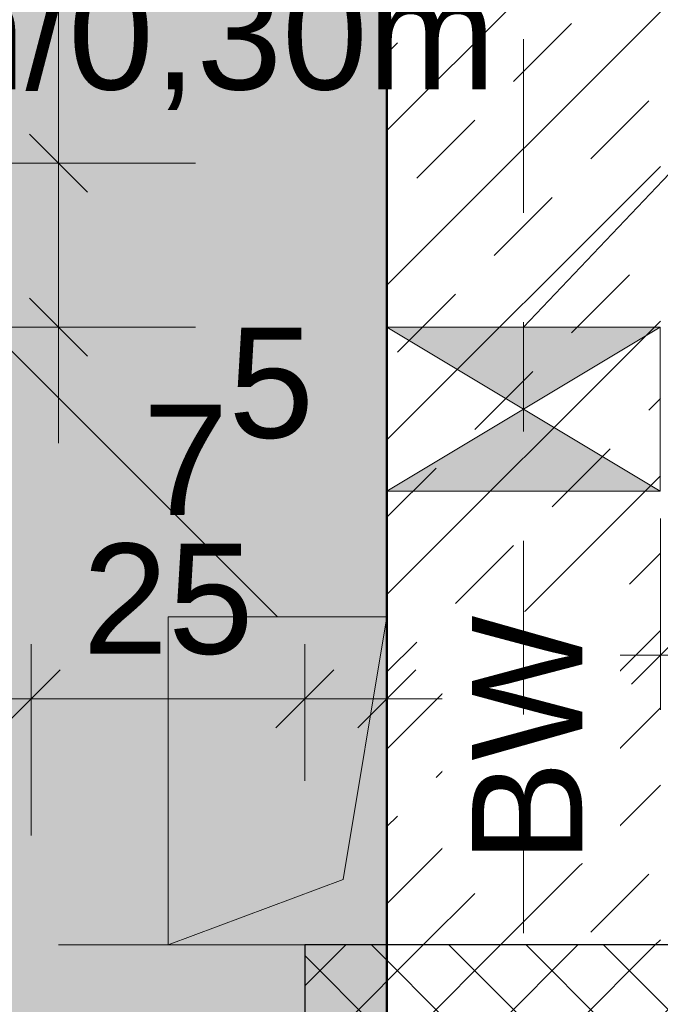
# Model space of a CAD drawing. Header units: metres. Extents: x -180 to 4, y -49 to 6.
# Tile 197 of 256: x -160.682 to -160.096, y -8.551 to -7.651. Entities that reach past the tile are written whole.
import ezdxf

# ---------------------------------------------------------------- set-up
doc = ezdxf.new("R2010")
doc.units = ezdxf.units.M
doc.header["$LTSCALE"] = 0.05
doc.header["$PDMODE"] = 1
doc.header["$PDSIZE"] = -2
doc.linetypes.add('Linienart-20', pattern=[2.116531, 1.058062, -1.058469])
doc.linetypes.add('Linienart-53', pattern=[5.291531, 3.175, -1.058062, 0.352704, -0.705764])
doc.layers.get('0').update_dxf_attribs({"lineweight": 25})
for name, color, linetype, lineweight, true_color in [('30 -33 Aussenwände- 3 Aussenstützen', 7, 'Continuous', 50, 0x0000dd), ('30 -34 Innenwände- 1 tragend', 7, 'Continuous', 13, 0xdd0806), ('30 -34 Innenwände- 11 Durchbruch', 4, 'Continuous', 9, 0x00ffff), ('30 -35 Decken- 1 Konstruktion-Träger- Stahlbeton', 7, 'Continuous', 13, 0x33aa00), ('30 -35 Decken- 11 Durchbruch', 5, 'Continuous', 15, 0x0000ff), ('70 -75 Raumstempel- 1 Raumstempel', 1, 'Continuous', 50, 0xff0000), ('70 -76 Bemaßung- 2 Allgemein', 7, 'Continuous', 5, 0x6666cc), ('CW-Unsichtbar', 7, 'Continuous', 9, 0x599559)]:
    doc.layers.add(name, color=color, linetype=linetype, lineweight=lineweight, true_color=true_color)
for name, color, linetype, lineweight in [('70 -71 Achsen- 1 Gebäudeachsen', 7, 'Linienart-53', 18), ('70 -75 Raumstempel- 3 Wandstempel', 7, 'Continuous', 50), ('Keine', 7, 'Continuous', 9)]:
    doc.layers.add(name, color=color, linetype=linetype, lineweight=lineweight)
doc.styles.add('Arial', font='arial.ttf')
doc.dimstyles.new('k+k 1_50', dxfattribs={"dimtxt": 0.100689, "dimasz": 0.05302, "dimexe": 0.05, "dimexo": 0.15, "dimgap": 0.01, "dimtad": 1, "dimdec": 3, "dimtxsty": 'Arial', "dimblk": 'VW_SLASH', "dimblk1": 'VW_SLASH', "dimblk2": 'VW_SLASH', "dimcen": 0, "dimdle": 0.05, "dimadec": 3, "dimazin": 0, "dimtfac": 0.75, "dimtdec": 3, "dimtix": 1, "dimtmove": 0, "dimatfit": 0, "dimldrblk": 'VW_SLASH-1', "dimfxl": 0.125, "dimfxlon": 1, "dimfrac": 2, "dimtolj": 1, "dimarcsym": 0})
doc.dimstyles.new('k+k_klein', dxfattribs={"dimtxt": 0.100689, "dimasz": 0.05302, "dimexe": 0.05, "dimexo": 0.15, "dimgap": 0.005, "dimtad": 1, "dimdec": 3, "dimtxsty": 'Arial', "dimblk": 'VW_SLASH-2', "dimblk1": 'VW_SLASH-2', "dimblk2": 'VW_SLASH-2', "dimcen": 0, "dimdle": 0.025, "dimadec": 3, "dimazin": 0, "dimtfac": 0.75, "dimtdec": 3, "dimtix": 1, "dimtmove": 0, "dimatfit": 0, "dimldrblk": 'VW_FILLEDARROW', "dimfxl": 0.1, "dimfxlon": 1, "dimfrac": 2, "dimtolj": 1, "dimarcsym": 0})

# ---------------------------------------------------------------- blocks, each defined once
blk = doc.blocks.new('Gruppe-9735')
at = {"layer": '30 -35 Decken- 1 Konstruktion-Träger- Stahlbeton', "color": 7, "linetype": 'Linienart-20', "lineweight": 13, "transparency": 33554687}
blk.add_line((-160.346, -8.49704), (-175.221, -8.49704), dxfattribs=at)
at = {"layer": '30 -35 Decken- 1 Konstruktion-Träger- Stahlbeton', "color": 7, "linetype": 'Continuous', "lineweight": 35, "transparency": 33554687, "flags": 128}
blk.add_lwpolyline([(-160.346, -8.89704), (-160.346, -8.49704)], dxfattribs=at)
at = {"layer": '30 -35 Decken- 1 Konstruktion-Träger- Stahlbeton', "color": 0, "flags": 1}
for tag in ['instanceID', 'IFC_UUID']:
    blk.add_attdef(tag, (-175.221, -8.89704), '', height=0.00018, dxfattribs=at)
blk = doc.blocks.new('Gruppe-12185')
at = {"layer": '30 -33 Aussenwände- 3 Aussenstützen', "linetype": 'Continuous', "lineweight": 9, "transparency": 33554687}
for p, q in [((-160.221, -8.64704), (-160.221, -8.74704)), ((-160.271, -8.69704), (-160.171, -8.69704))]:
    blk.add_line(p, q, dxfattribs=at)
blk = doc.blocks.new('Gruppe-12186')
at = {"color": 255, "lineweight": 25, "transparency": 33554687}
blk.add_wipeout([(-160.021, -8.49704), (-160.421, -8.49704), (-160.421, -8.89704), (-160.021, -8.89704)], dxfattribs=at).dxf.layer = '30 -33 Aussenwände- 3 Aussenstützen'
at = {"layer": '30 -33 Aussenwände- 3 Aussenstützen', "linetype": 'Continuous', "lineweight": 9, "transparency": 33554687}
h = blk.add_hatch(dxfattribs=at)
h.set_pattern_fill('Beton 1mm SRF', style=0, pattern_type=2)
h.set_pattern_definition([(45, (0, 0), (0.03535534, -0.03535534), []), (-45, (0, 0), (0.03535534, 0.03535534), [])])
h.paths.add_polyline_path([(-160.021, -8.49704), (-160.421, -8.49704), (-160.421, -8.89704), (-160.021, -8.89704)])
at = {"layer": '30 -33 Aussenwände- 3 Aussenstützen', "lineweight": 25, "transparency": 33554687, "flags": 128}
blk.add_lwpolyline([(-160.021, -8.49704), (-160.421, -8.49704), (-160.421, -8.89704), (-160.021, -8.89704)], close=True, dxfattribs=at)
at = {"layer": '30 -33 Aussenwände- 3 Aussenstützen', "transparency": 33554687}
blk.add_blockref('Gruppe-12185', (0, 0), dxfattribs=at)
blk = doc.blocks.new('Gruppe-12187')
at = {"layer": '30 -33 Aussenwände- 3 Aussenstützen', "color": 7}
blk.add_blockref('Gruppe-12186', (0, 0), dxfattribs=at)
at = {"layer": '30 -33 Aussenwände- 3 Aussenstützen', "color": 0, "flags": 1}
for tag in ['instanceID', 'IFC_UUID']:
    blk.add_attdef(tag, (-160.421, -8.89704), '', height=0.00018, dxfattribs=at)
blk = doc.blocks.new('_01-OG1_Tragwerk (2D)')
at = {"color": 255, "lineweight": 5, "transparency": 33554687}
blk.add_wipeout([(-160.096, -8.49704), (-160.346, -8.49704), (-160.346, -0.64704), (-160.096, -0.64704)], dxfattribs=at).dxf.layer = '30 -34 Innenwände- 1 tragend'
at = {"layer": '30 -34 Innenwände- 1 tragend', "linetype": 'Continuous', "lineweight": 9, "transparency": 33554687}
h = blk.add_hatch(dxfattribs=at)
h.set_pattern_fill('Stahlbeton1 1mm SRF', style=0, pattern_type=2)
h.set_pattern_definition([(45, (0, 0), (0.07071068, -0.07071068), []), (45, (0.03536, -0.03536), (0.07071068, -0.07071068), [0.075, -0.05])])
h.paths.add_polyline_path([(-160.096, -8.49704), (-160.346, -8.49704), (-160.346, -0.64704), (-160.096, -0.64704)])
at = {"color": 255, "lineweight": 5, "transparency": 33554687}
blk.add_wipeout([(-160.346, -8.49704), (-160.096, -8.49704), (-160.096, -0.64704), (-160.346, -0.64704)], dxfattribs=at).dxf.layer = '30 -34 Innenwände- 1 tragend'
at = {"layer": '30 -34 Innenwände- 1 tragend', "linetype": 'Continuous', "lineweight": 9, "transparency": 33554687}
h = blk.add_hatch(dxfattribs=at)
h.set_pattern_fill('Stahlbeton1  SRF', style=0, pattern_type=2)
h.set_pattern_definition([(45, (0, 0), (0.07071068, -0.07071068), []), (45, (0.03536, -0.03536), (0.07071068, -0.07071068), [0.075, -0.05])])
h.paths.add_polyline_path([(-160.346, -8.49704), (-160.096, -8.49704), (-160.096, -0.64704), (-160.346, -0.64704)])
at = {"layer": '30 -34 Innenwände- 1 tragend', "color": 7, "linetype": 'Continuous', "lineweight": 35, "transparency": 33554687}
blk.add_line((-160.346, -8.49704), (-160.346, -0.64704), dxfattribs=at)
at = {"layer": '30 -34 Innenwände- 1 tragend', "transparency": 33554687}
blk.add_line((-160.346, -8.49704), (-160.346, -0.64704), dxfattribs=at)
at = {"layer": '30 -35 Decken- 1 Konstruktion-Träger- Stahlbeton'}
blk.add_blockref('Gruppe-9735', (0, 0), dxfattribs=at)
at = {"layer": '30 -33 Aussenwände- 3 Aussenstützen'}
blk.add_blockref('Gruppe-12187', (0, 0), dxfattribs=at)
blk = doc.blocks.new('Gruppe-14236')
at = {"layer": '30 -34 Innenwände- 11 Durchbruch', "linetype": 'Continuous', "lineweight": 0}
blk.add_hatch(color=4, dxfattribs=at).paths.add_polyline_path([(-160.3461, -7.93204), (-160.0961, -7.93204), (-160.3461, -8.08204), (-160.0961, -8.08204)])
at = {"layer": '30 -34 Innenwände- 11 Durchbruch', "flags": 128}
blk.add_lwpolyline([(-160.3461, -7.93204), (-160.0961, -7.93204), (-160.3461, -8.08204), (-160.0961, -8.08204)], close=True, dxfattribs=at)
blk = doc.blocks.new('Gruppe-14237')
at = {"layer": '30 -34 Innenwände- 11 Durchbruch', "flags": 128}
blk.add_lwpolyline([(-160.3461, -8.08204), (-160.3461, -7.93204), (-160.0961, -8.08204), (-160.0961, -7.93204)], close=True, dxfattribs=at)
blk = doc.blocks.new('Gruppe-14239')
at = {"layer": '30 -34 Innenwände- 11 Durchbruch'}
for name in ['Gruppe-14236', 'Gruppe-14237']:
    blk.add_blockref(name, (0, 0), dxfattribs=at)
blk = doc.blocks.new('Gruppe-14240')
at = {"layer": 'CW-Unsichtbar', "linetype": 'Continuous', "lineweight": 5, "transparency": 33554687}
for p in [(-160.3461, -8.00704), (-160.0961, -8.00704)]:
    blk.add_point(p, dxfattribs=at)
at = {"layer": '30 -34 Innenwände- 11 Durchbruch', "color": 7, "transparency": 33554687}
blk.add_blockref('Gruppe-14239', (0, 0), dxfattribs=at)
at = {"layer": '30 -34 Innenwände- 11 Durchbruch', "color": 0, "flags": 1}
for tag in ['instanceID', 'prm0_value', 'prm1_value', 'prm2_value', 'prm3_value', 'prm4_value', 'prm5_value', 'prm6_value', 'prm7_value', 'IFC_UUID', 'prm0_name', 'prm0_type', 'prm1_name', 'prm1_type', 'prm2_name', 'prm2_type', 'prm3_name', 'prm3_type', 'prm4_name', 'prm4_type', 'prm5_name', 'prm5_type', 'prm6_name', 'prm6_type', 'prm7_name', 'prm7_type']:
    blk.add_attdef(tag, (-160.3461, -8.08204), '', height=0.00018, dxfattribs=at)
blk = doc.blocks.new('Gruppe-14241')
at = {"layer": '30 -35 Decken- 11 Durchbruch', "linetype": 'Continuous', "lineweight": 0}
blk.add_hatch(color=5, dxfattribs=at).paths.add_polyline_path([(-160.546, -8.49704), (-160.346, -8.49704), (-160.346, -8.19704), (-160.386, -8.43704)])
at = {"layer": '30 -35 Decken- 11 Durchbruch', "flags": 128}
blk.add_lwpolyline([(-160.546, -8.49704), (-160.346, -8.49704), (-160.346, -8.19704), (-160.386, -8.43704)], close=True, dxfattribs=at)
blk = doc.blocks.new('Gruppe-14242')
at = {"layer": '30 -35 Decken- 11 Durchbruch', "flags": 128}
blk.add_lwpolyline([(-160.546, -8.49704), (-160.546, -8.19704), (-160.346, -8.19704), (-160.386, -8.43704)], close=True, dxfattribs=at)
blk = doc.blocks.new('Gruppe-14243')
at = {"layer": '30 -35 Decken- 11 Durchbruch', "insert": (-161.06725, -7.73344), "char_height": 0.1006887, "attachment_point": 7, "line_spacing_factor": 0.970891, "style": 'Arial'}
blk.add_mtext('DD/BD-E \\P0,20m/0,30m', dxfattribs=at)
blk = doc.blocks.new('Gruppe-14244')
at = {"layer": '30 -35 Decken- 11 Durchbruch', "color": 7, "transparency": 33554687}
blk.add_blockref('Gruppe-14243', (0, 0), dxfattribs=at)
at = {"layer": '30 -35 Decken- 11 Durchbruch'}
for name in ['Gruppe-14241', 'Gruppe-14242']:
    blk.add_blockref(name, (0, 0), dxfattribs=at)
blk = doc.blocks.new('Gruppe-14245')
at = {"layer": 'CW-Unsichtbar', "linetype": 'Continuous', "lineweight": 5, "transparency": 33554687}
for p in [(-160.546, -8.34704), (-160.346, -8.34704)]:
    blk.add_point(p, dxfattribs=at)
at = {"layer": '30 -35 Decken- 11 Durchbruch', "color": 7, "transparency": 33554687}
blk.add_blockref('Gruppe-14244', (0, 0), dxfattribs=at)
at = {"layer": '30 -35 Decken- 11 Durchbruch', "color": 0, "flags": 1}
for tag in ['instanceID', 'prm0_value', 'prm1_value', 'prm2_value', 'prm3_value', 'prm4_value', 'prm5_value', 'prm6_value', 'prm7_value', 'IFC_UUID', 'prm0_name', 'prm0_type', 'prm1_name', 'prm1_type', 'prm2_name', 'prm2_type', 'prm3_name', 'prm3_type', 'prm4_name', 'prm4_type', 'prm5_name', 'prm5_type', 'prm6_name', 'prm6_type', 'prm7_name', 'prm7_type']:
    blk.add_attdef(tag, (-161.06725, -8.49704), '', height=0.00018, dxfattribs=at)
blk = doc.blocks.new('_OG1_2D (2D)')
at = {"layer": '70 -75 Raumstempel- 1 Raumstempel', "linetype": 'Continuous', "lineweight": 0, "true_color": 0xff0000}
blk.add_hatch(color=1, dxfattribs=at).paths.add_polyline_path([(-163.89599996, -0.64704198), (-160.34599996, -0.64704198), (-160.34599996, -8.57204198), (-162.04599996, -8.57204198), (-162.04599996, -6.44704198), (-163.89599996, -6.44704198)])
at = {"layer": '30 -34 Innenwände- 11 Durchbruch'}
blk.add_line((-160.22109996, -7.93204198), (-160.02, -7.72), dxfattribs=at)
at = {"layer": '30 -35 Decken- 11 Durchbruch'}
blk.add_line((-160.44599996, -8.19704198), (-160.90501215, -7.73802979), dxfattribs=at)
at = {"layer": '70 -75 Raumstempel- 1 Raumstempel', "flags": 128}
blk.add_lwpolyline([(-163.89599996, -0.64704198), (-160.34599996, -0.64704198), (-160.34599996, -8.57204198), (-162.04599996, -8.57204198), (-162.04599996, -6.44704198), (-163.89599996, -6.44704198)], close=True, dxfattribs=at)
at = {"layer": '30 -34 Innenwände- 11 Durchbruch'}
blk.add_blockref('Gruppe-14240', (0, 0), dxfattribs=at)
at = {"layer": '30 -35 Decken- 11 Durchbruch'}
blk.add_blockref('Gruppe-14245', (0, 0), dxfattribs=at)
blk = doc.blocks.new('VW_SLASH')
at = {"color": 0, "linetype": 'ByBlock', "lineweight": -2, "transparency": 16777216}
blk.add_line((0.943, 0), (-1, 0), dxfattribs=at)
at = {"color": 0, "lineweight": 20, "transparency": 16777216, "flags": 128}
blk.add_lwpolyline([(0.5, 0.5), (-0.5, -0.5)], dxfattribs=at)
blk = doc.blocks.new('*D18321')
at = {"layer": '70 -76 Bemaßung- 2 Allgemein', "color": 0, "lineweight": -2}
for p, q in [((-160.096, -8.10704), (-160.096, -8.28204)), ((-158.896, -8.10704), (-158.896, -8.28204)), ((-160.04298, -8.23204), (-158.94902, -8.23204))]:
    blk.add_line(p, q, dxfattribs=at)
at = {"layer": 'Defpoints', "color": 0}
for p in [(-160.096, -7.93204), (-158.896, -7.93204), (-158.896, -8.23204)]:
    blk.add_point(p, dxfattribs=at)
at = {"layer": '70 -76 Bemaßung- 2 Allgemein', "color": 0, "lineweight": -2, "xscale": 0.05302001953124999, "yscale": 0.05302001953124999, "zscale": 0.05302001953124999, "rotation": 180}
blk.add_blockref('VW_SLASH', (-160.096, -8.23204), dxfattribs=at)
at = {"layer": '70 -76 Bemaßung- 2 Allgemein', "color": 0, "lineweight": -2, "xscale": 0.05302001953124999, "yscale": 0.05302001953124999, "zscale": 0.05302001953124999}
blk.add_blockref('VW_SLASH', (-158.896, -8.23204), dxfattribs=at)
at = {"layer": '70 -76 Bemaßung- 2 Allgemein', "color": 0, "insert": (-159.496, -8.16158), "char_height": 0.100689, "attachment_point": 5, "style": 'Arial'}
blk.add_mtext('\\A1;1,20', dxfattribs=at)
blk = doc.blocks.new('VW_SLASH-1')
at = {"color": 0, "linetype": 'ByBlock', "lineweight": -2, "transparency": 16777216}
blk.add_line((0.943, 0), (-1, 0), dxfattribs=at)
at = {"color": 0, "lineweight": 5, "transparency": 16777216, "flags": 128}
blk.add_lwpolyline([(0.5, 0.5), (-0.5, -0.5)], dxfattribs=at)
blk = doc.blocks.new('*D18323')
at = {"layer": '70 -76 Bemaßung- 2 Allgemein', "color": 0, "lineweight": -2}
for p, q in [((-160.646, -7.72902), (-160.646, -7.676)), ((-160.521, -7.78204), (-160.696, -7.78204)), ((-160.646, -7.78204), (-160.646, -7.93204)), ((-160.521, -7.93204), (-160.696, -7.93204)), ((-160.646, -7.98506), (-160.646, -8.03808))]:
    blk.add_line(p, q, dxfattribs=at)
at = {"layer": 'Defpoints', "color": 0}
for p in [(-160.0198, -7.78204), (-160.646, -7.93204), (-160.096, -7.93204)]:
    blk.add_point(p, dxfattribs=at)
at = {"layer": '70 -76 Bemaßung- 2 Allgemein', "color": 0, "lineweight": -2, "xscale": 0.05302001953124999, "yscale": 0.05302001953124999, "zscale": 0.05302001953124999}
for p, rotation in [((-160.646, -7.78204), 270), ((-160.646, -7.93204), 90)]:
    blk.add_blockref('VW_SLASH', p, dxfattribs=dict(at, rotation=rotation))
at = {"layer": '70 -76 Bemaßung- 2 Allgemein', "color": 0, "insert": (-160.7624, -7.85704), "char_height": 0.100689, "attachment_point": 5, "rotation": 90, "style": 'Arial'}
blk.add_mtext('\\A1;15', dxfattribs=at)
blk = doc.blocks.new('*D18324')
at = {"layer": '70 -76 Bemaßung- 2 Allgemein', "color": 0, "lineweight": -2}
for p, q in [((-160.646, -0.64704), (-160.696, -0.64704)), ((-160.646, -0.70006), (-160.646, -7.72902)), ((-160.521, -7.78204), (-160.696, -7.78204))]:
    blk.add_line(p, q, dxfattribs=at)
at = {"layer": 'Defpoints', "color": 0}
for p in [(-160.496, -0.64704), (-160.646, -7.78204), (-160.0198, -7.78204)]:
    blk.add_point(p, dxfattribs=at)
at = {"layer": '70 -76 Bemaßung- 2 Allgemein', "color": 0, "lineweight": -2, "xscale": 0.05302001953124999, "yscale": 0.05302001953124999, "zscale": 0.05302001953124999}
for p, rotation in [((-160.646, -0.64704), 90), ((-160.646, -7.78204), 270)]:
    blk.add_blockref('VW_SLASH', p, dxfattribs=dict(at, rotation=rotation))
at = {"layer": '70 -76 Bemaßung- 2 Allgemein', "color": 0, "insert": (-160.73319, -4.21454), "char_height": 0.1006887, "attachment_point": 5, "rotation": 90, "style": 'Arial'}
blk.add_mtext('\\A1;7,13\\S5^ ;', dxfattribs=at)
blk = doc.blocks.new('*D18766')
at = {"layer": '70 -76 Bemaßung- 2 Allgemein', "color": 0, "lineweight": -2}
for p, q in [((-162.046, -6.30704), (-162.046, -6.13204)), ((-160.346, -6.30704), (-160.346, -6.13204)), ((-160.39902, -6.18204), (-161.99298, -6.18204))]:
    blk.add_line(p, q, dxfattribs=at)
at = {"layer": 'Defpoints', "color": 0}
for p in [(-162.046, -6.18204), (-162.046, -6.48204), (-160.346, -8.53204)]:
    blk.add_point(p, dxfattribs=at)
at = {"layer": '70 -76 Bemaßung- 2 Allgemein', "color": 0, "lineweight": -2, "xscale": 0.05302001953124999, "yscale": 0.05302001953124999, "zscale": 0.05302001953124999, "rotation": 180}
blk.add_blockref('VW_SLASH', (-162.046, -6.18204), dxfattribs=at)
at = {"layer": '70 -76 Bemaßung- 2 Allgemein', "color": 0, "lineweight": -2, "xscale": 0.05302001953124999, "yscale": 0.05302001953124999, "zscale": 0.05302001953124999}
blk.add_blockref('VW_SLASH', (-160.346, -6.18204), dxfattribs=at)
at = {"layer": '70 -76 Bemaßung- 2 Allgemein', "color": 0, "insert": (-161.196, -6.11158), "char_height": 0.100689, "attachment_point": 5, "style": 'Arial'}
blk.add_mtext('\\A1;1,70', dxfattribs=at)
blk = doc.blocks.new('*D18767')
at = {"layer": '70 -76 Bemaßung- 2 Allgemein', "color": 0, "lineweight": -2}
for p, q in [((-160.346, -6.30704), (-160.346, -6.13204)), ((-160.096, -6.30704), (-160.096, -6.13204)), ((-160.14902, -6.18204), (-160.29298, -6.18204))]:
    blk.add_line(p, q, dxfattribs=at)
at = {"layer": 'Defpoints', "color": 0}
for p in [(-160.346, -6.18204), (-160.346, -8.53204), (-160.096, -8.95704)]:
    blk.add_point(p, dxfattribs=at)
at = {"layer": '70 -76 Bemaßung- 2 Allgemein', "color": 0, "lineweight": -2, "xscale": 0.05302001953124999, "yscale": 0.05302001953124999, "zscale": 0.05302001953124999, "rotation": 180}
blk.add_blockref('VW_SLASH', (-160.346, -6.18204), dxfattribs=at)
at = {"layer": '70 -76 Bemaßung- 2 Allgemein', "color": 0, "lineweight": -2, "xscale": 0.05302001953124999, "yscale": 0.05302001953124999, "zscale": 0.05302001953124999}
blk.add_blockref('VW_SLASH', (-160.096, -6.18204), dxfattribs=at)
at = {"layer": '70 -76 Bemaßung- 2 Allgemein', "color": 0, "insert": (-160.221, -6.12064), "char_height": 0.100689, "attachment_point": 5, "style": 'Arial'}
blk.add_mtext('\\A1;25', dxfattribs=at)
blk = doc.blocks.new('*D18771')
at = {"layer": '70 -76 Bemaßung- 2 Allgemein', "color": 0, "lineweight": -2}
for p, q in [((-161.681, -8.39704), (-161.681, -8.22204)), ((-160.671, -8.39704), (-160.671, -8.22204)), ((-160.72402, -8.27204), (-161.62798, -8.27204))]:
    blk.add_line(p, q, dxfattribs=at)
at = {"layer": 'Defpoints', "color": 0}
for p in [(-161.681, -8.27204), (-161.681, -8.57204), (-160.671, -8.57204)]:
    blk.add_point(p, dxfattribs=at)
at = {"layer": '70 -76 Bemaßung- 2 Allgemein', "color": 0, "lineweight": -2, "xscale": 0.05302001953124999, "yscale": 0.05302001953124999, "zscale": 0.05302001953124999, "rotation": 180}
blk.add_blockref('VW_SLASH', (-161.681, -8.27204), dxfattribs=at)
at = {"layer": '70 -76 Bemaßung- 2 Allgemein', "color": 0, "lineweight": -2, "xscale": 0.05302001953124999, "yscale": 0.05302001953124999, "zscale": 0.05302001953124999}
blk.add_blockref('VW_SLASH', (-160.671, -8.27204), dxfattribs=at)
at = {"layer": '70 -76 Bemaßung- 2 Allgemein', "color": 0, "insert": (-161.176, -8.20158), "char_height": 0.100689, "attachment_point": 5, "style": 'Arial'}
blk.add_mtext('\\A1;1,01', dxfattribs=at)
blk = doc.blocks.new('*D18772')
at = {"layer": '70 -76 Bemaßung- 2 Allgemein', "color": 0, "lineweight": -2}
for p, q in [((-160.671, -8.39704), (-160.671, -8.22204)), ((-160.421, -8.34704), (-160.421, -8.22204)), ((-160.47402, -8.27204), (-160.61798, -8.27204))]:
    blk.add_line(p, q, dxfattribs=at)
at = {"layer": 'Defpoints', "color": 0}
for p in [(-160.671, -8.27204), (-160.421, -8.49704), (-160.671, -8.57204)]:
    blk.add_point(p, dxfattribs=at)
at = {"layer": '70 -76 Bemaßung- 2 Allgemein', "color": 0, "lineweight": -2, "xscale": 0.05302001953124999, "yscale": 0.05302001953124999, "zscale": 0.05302001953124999, "rotation": 180}
blk.add_blockref('VW_SLASH', (-160.671, -8.27204), dxfattribs=at)
at = {"layer": '70 -76 Bemaßung- 2 Allgemein', "color": 0, "lineweight": -2, "xscale": 0.05302001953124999, "yscale": 0.05302001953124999, "zscale": 0.05302001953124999}
blk.add_blockref('VW_SLASH', (-160.421, -8.27204), dxfattribs=at)
at = {"layer": '70 -76 Bemaßung- 2 Allgemein', "color": 0, "insert": (-160.546, -8.18108), "char_height": 0.100689, "attachment_point": 5, "style": 'Arial'}
blk.add_mtext('\\A1;25', dxfattribs=at)
blk = doc.blocks.new('*D18773')
at = {"layer": '70 -76 Bemaßung- 2 Allgemein', "color": 0, "lineweight": -2}
for p, q in [((-160.421, -8.34704), (-160.421, -8.22204)), ((-160.346, -8.34704), (-160.346, -8.22204)), ((-160.47402, -8.27204), (-160.52704, -8.27204)), ((-160.346, -8.27204), (-160.421, -8.27204)), ((-160.29298, -8.27204), (-160.23996, -8.27204))]:
    blk.add_line(p, q, dxfattribs=at)
at = {"layer": 'Defpoints', "color": 0}
for p in [(-160.421, -8.27204), (-160.421, -8.49704), (-160.346, -8.49704)]:
    blk.add_point(p, dxfattribs=at)
at = {"layer": '70 -76 Bemaßung- 2 Allgemein', "color": 0, "lineweight": -2, "xscale": 0.05302001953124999, "yscale": 0.05302001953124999, "zscale": 0.05302001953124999}
blk.add_blockref('VW_SLASH', (-160.421, -8.27204), dxfattribs=at)
at = {"layer": '70 -76 Bemaßung- 2 Allgemein', "color": 0, "lineweight": -2, "xscale": 0.05302001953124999, "yscale": 0.05302001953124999, "zscale": 0.05302001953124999, "rotation": 180}
blk.add_blockref('VW_SLASH', (-160.346, -8.27204), dxfattribs=at)
at = {"layer": '70 -76 Bemaßung- 2 Allgemein', "color": 0, "insert": (-160.49073, -8.0181), "char_height": 0.1006887, "attachment_point": 5, "style": 'Arial'}
blk.add_mtext('\\A1;7\\S5^ ;', dxfattribs=at)
blk = doc.blocks.new('Gruppe-16472')
at = {"color": 255}
blk.add_wipeout([(-160.13286, -8.4223), (-160.13286, -8.19217), (-160.29514, -8.19217), (-160.29514, -8.4223)], dxfattribs=at).dxf.layer = '70 -75 Raumstempel- 3 Wandstempel'
at = {"layer": '70 -75 Raumstempel- 3 Wandstempel', "insert": (-160.26812, -8.4223), "char_height": 0.100689, "attachment_point": 1, "rotation": 90, "line_spacing_factor": 0.970891, "style": 'Arial'}
blk.add_mtext('BW', dxfattribs=at)
blk = doc.blocks.new('VW_SLASH-2')
at = {"color": 0, "linetype": 'ByBlock', "lineweight": -2, "transparency": 16777216}
blk.add_line((0.472, 0), (-1, 0), dxfattribs=at)
at = {"color": 0, "lineweight": 5, "transparency": 16777216, "flags": 128}
blk.add_lwpolyline([(0.5, 0.5), (-0.5, -0.5)], dxfattribs=at)
blk = doc.blocks.new('*D20127')
at = {"layer": '70 -76 Bemaßung- 2 Allgemein', "color": 0, "lineweight": -2}
for p, q in [((-160.59902, -8.64673), (-160.65204, -8.64673)), ((-160.421, -8.64673), (-160.546, -8.64673)), ((-160.546, -8.64704), (-160.546, -8.69673)), ((-160.421, -8.64704), (-160.421, -8.69673)), ((-160.36798, -8.64673), (-160.31496, -8.64673))]:
    blk.add_line(p, q, dxfattribs=at)
at = {"layer": 'Defpoints', "color": 0}
for p in [(-160.546, -8.49704), (-160.421, -8.49704), (-160.546, -8.64673)]:
    blk.add_point(p, dxfattribs=at)
at = {"layer": '70 -76 Bemaßung- 2 Allgemein', "color": 0, "lineweight": -2, "xscale": 0.05302001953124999, "yscale": 0.05302001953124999, "zscale": 0.05302001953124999}
blk.add_blockref('VW_SLASH-2', (-160.546, -8.64673), dxfattribs=at)
at = {"layer": '70 -76 Bemaßung- 2 Allgemein', "color": 0, "lineweight": -2, "xscale": 0.05302001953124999, "yscale": 0.05302001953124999, "zscale": 0.05302001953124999, "rotation": 180}
blk.add_blockref('VW_SLASH-2', (-160.421, -8.64673), dxfattribs=at)
at = {"layer": '70 -76 Bemaßung- 2 Allgemein', "color": 0, "insert": (-160.4835, -8.90606), "char_height": 0.1006887, "attachment_point": 5, "style": 'Arial'}
blk.add_mtext('\\A1;12\\S5^ ;', dxfattribs=at)
blk = doc.blocks.new('VW_FILLEDARROW')
at = {"linetype": 'Continuous', "lineweight": 0, "transparency": 16777216}
blk.add_hatch(color=0, dxfattribs=at).paths.add_polyline_path([(-2.829, 0.758), (0, 0), (-2.829, -0.758)])
at = {"color": 0, "lineweight": 5, "transparency": 16777216, "flags": 128}
blk.add_lwpolyline([(-2.829, 0.758), (0, 0), (-2.829, -0.758)], close=True, dxfattribs=at)
blk = doc.blocks.new('*D20140')
at = {"layer": '70 -76 Bemaßung- 2 Allgemein', "color": 0, "lineweight": -2}
for p, q in [((-160.722, -8.08204), (-160.872, -8.08204)), ((-160.822, -8.44402), (-160.822, -8.13506)), ((-160.722, -8.49704), (-160.872, -8.49704))]:
    blk.add_line(p, q, dxfattribs=at)
at = {"layer": 'Defpoints', "color": 0}
for p in [(-160.822, -8.08204), (-160.0961, -8.08204), (-160.021, -8.49704)]:
    blk.add_point(p, dxfattribs=at)
at = {"layer": '70 -76 Bemaßung- 2 Allgemein', "color": 0, "lineweight": -2, "xscale": 0.05302001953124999, "yscale": 0.05302001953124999, "zscale": 0.05302001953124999}
for p, rotation in [((-160.822, -8.08204), 90), ((-160.822, -8.49704), 270)]:
    blk.add_blockref('VW_SLASH-2', p, dxfattribs=dict(at, rotation=rotation))
at = {"layer": '70 -76 Bemaßung- 2 Allgemein', "color": 0, "insert": (-160.89428, -8.28954), "char_height": 0.1006887, "attachment_point": 5, "rotation": 90, "style": 'Arial'}
blk.add_mtext('\\A1;41\\S5^ ;', dxfattribs=at)
blk = doc.blocks.new('_Achsen (3D)')
at = {"layer": '70 -71 Achsen- 1 Gebäudeachsen', "transparency": 33554687}
blk.add_line((-160.221, 3.79996), (-160.221, -46.17204), dxfattribs=at)
blk = doc.blocks.new('Gruppe-15470')
at = {"layer": '70 -76 Bemaßung- 2 Allgemein'}
dim = blk.add_aligned_dim(p1=(-160.096, -7.93204), p2=(-158.896, -7.93204), distance=-0.3, text='1,20', dimstyle='k+k 1_50', override={"dimtxt": 0.100689, "dimgap": 0.01, "dimpost": '<>', "dimtxsty": 'Arial', "dimtmove": 2}, dxfattribs=at)
dim.commit()
dim.dimension.update_dxf_attribs({"geometry": '*D18321', "text_midpoint": (-159.496, -8.16158)})
blk = doc.blocks.new('Gruppe-15471')
at = {"layer": '70 -76 Bemaßung- 2 Allgemein'}
for base, p1, p2, text, override, picture, middle in [((-160.646, -7.78204), (-160.496, -0.64704), (-160.0198, -7.78204), '7,13\\S5^ ;', {"dimtxt": 0.100689, "dimgap": 0.01, "dimpost": '<>', "dimtxsty": 'Arial', "dimtmove": 2}, '*D18324', (-160.73319, -4.21454)), ((-160.646, -7.93204), (-160.0198, -7.78204), (-160.096, -7.93204), '15', {"dimtxt": 0.100689, "dimgap": 0.01, "dimpost": '<>', "dimtxsty": 'Arial', "dimtix": 0, "dimtmove": 2}, '*D18323', (-160.7624, -7.85704))]:
    dim = blk.add_linear_dim(base=base, p1=p1, p2=p2, angle=270, text=text, dimstyle='k+k 1_50', override=override, dxfattribs=at)
    dim.commit()
    dim.dimension.update_dxf_attribs({"geometry": picture, "text_midpoint": middle})
blk = doc.blocks.new('Gruppe-15553')
at = {"layer": '70 -76 Bemaßung- 2 Allgemein'}
for base, p1, p2, text, picture, middle in [((-162.046, -6.18204), (-160.346, -8.53204), (-162.046, -6.48204), '1,70', '*D18766', (-161.196, -6.11158)), ((-160.346, -6.18204), (-160.096, -8.95704), (-160.346, -8.53204), '25', '*D18767', (-160.221, -6.12064))]:
    dim = blk.add_linear_dim(base=base, p1=p1, p2=p2, text=text, dimstyle='k+k 1_50', override={"dimtxt": 0.100689, "dimgap": 0.01, "dimpost": '<>', "dimtxsty": 'Arial', "dimtmove": 2}, dxfattribs=at)
    dim.commit()
    dim.dimension.update_dxf_attribs({"geometry": picture, "text_midpoint": middle})
blk = doc.blocks.new('Gruppe-15554')
at = {"layer": '70 -76 Bemaßung- 2 Allgemein'}
dim = blk.add_linear_dim(base=(-160.421, -8.27204), p1=(-160.346, -8.49704), p2=(-160.421, -8.49704), angle=180, text='7\\S5^ ;', dimstyle='k+k 1_50', override={"dimtxt": 0.100689, "dimgap": 0.172977, "dimpost": '<>', "dimtxsty": 'Arial', "dimtix": 0, "dimtmove": 2}, dxfattribs=at)
dim.commit()
dim.dimension.update_dxf_attribs({"geometry": '*D18773', "text_midpoint": (-160.49073, -8.0181), "dimtype": 161})
dim = blk.add_linear_dim(base=(-160.671, -8.27204), p1=(-160.421, -8.49704), p2=(-160.671, -8.57204), text='25', dimstyle='k+k 1_50', override={"dimtxt": 0.100689, "dimgap": 0.01, "dimpost": '<>', "dimtxsty": 'Arial', "dimtmove": 2}, dxfattribs=at)
dim.commit()
dim.dimension.update_dxf_attribs({"geometry": '*D18772', "text_midpoint": (-160.546, -8.18108), "dimtype": 160})
dim = blk.add_aligned_dim(p1=(-160.671, -8.57204), p2=(-161.681, -8.57204), distance=-0.3, text='1,01', dimstyle='k+k 1_50', override={"dimtxt": 0.100689, "dimgap": 0.01, "dimpost": '<>', "dimtxsty": 'Arial', "dimtmove": 2}, dxfattribs=at)
dim.commit()
dim.dimension.update_dxf_attribs({"geometry": '*D18771', "text_midpoint": (-161.176, -8.20158)})
blk = doc.blocks.new('_OG1_2D Bemaßung_ Beschriftung (2D)')
at = {"layer": '70 -76 Bemaßung- 2 Allgemein'}
for name in ['Gruppe-15471', 'Gruppe-15553', 'Gruppe-15470', 'Gruppe-15554']:
    blk.add_blockref(name, (0, 0), dxfattribs=at)
dim = blk.add_linear_dim(base=(-160.54599996, -8.64672768), p1=(-160.42099996, -8.49704198), p2=(-160.54599996, -8.49704198), text='12\\S5^ ;', dimstyle='k+k_klein', override={"dimtxt": 0.100689, "dimgap": 0.005, "dimdec": 8, "dimpost": '<>', "dimtxsty": 'Arial', "dimtix": 0, "dimtmove": 2}, dxfattribs=at)
dim.commit()
dim.dimension.update_dxf_attribs({"geometry": '*D20127', "text_midpoint": (-160.48349996, -8.9060581)})
at = {"layer": '70 -75 Raumstempel- 3 Wandstempel'}
blk.add_blockref('Gruppe-16472', (0, 0), dxfattribs=at)
at = {"layer": '70 -76 Bemaßung- 2 Allgemein'}
dim = blk.add_linear_dim(base=(-160.822, -8.08204198), p1=(-160.02099996, -8.49704198), p2=(-160.09609996, -8.08204198), angle=270, text='41\\S5^ ;', dimstyle='k+k_klein', override={"dimtxt": 0.100689, "dimgap": 0.005, "dimdec": 8, "dimpost": '<>', "dimtxsty": 'Arial', "dimtmove": 2}, dxfattribs=at)
dim.commit()
dim.dimension.update_dxf_attribs({"geometry": '*D20140', "text_midpoint": (-160.8942768, -8.28954198)})

msp = doc.modelspace()

# ---------------------------------------------------------------- block references
at = {"layer": 'Keine', "color": 1}
msp.add_blockref('_01-OG1_Tragwerk (2D)', (0, 0), dxfattribs=at)

# ---------------------------------------------------------------- next in the draw order: block references
msp.add_blockref('_OG1_2D (2D)', (0, 0), dxfattribs=at)

# ---------------------------------------------------------------- next in the draw order: block references
msp.add_blockref('_OG1_2D Bemaßung_ Beschriftung (2D)', (0, 0), dxfattribs=at)

# ---------------------------------------------------------------- next in the draw order: block references
msp.add_blockref('_Achsen (3D)', (0, 0), dxfattribs=at)

doc.saveas('drawing.dxf')
